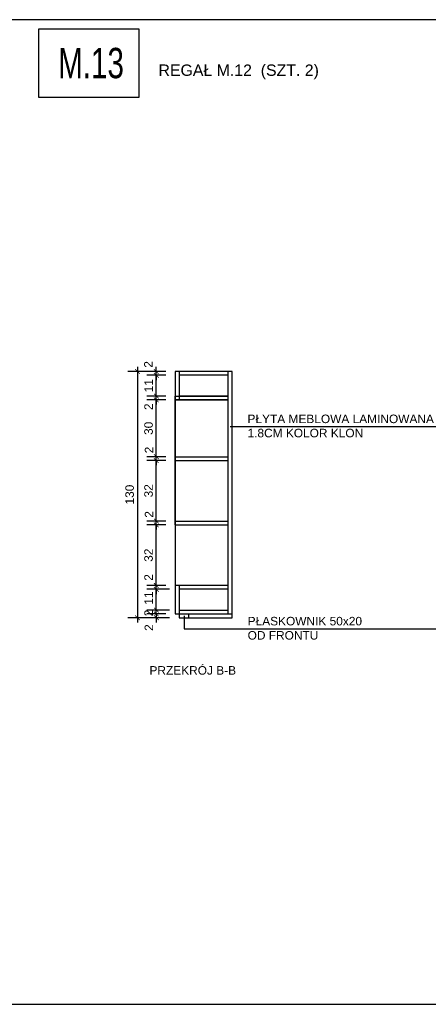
# Model space of a CAD drawing. Header units: millimetres. Extents: x 167273 to 188273, y -125105 to -88145.
# Tile 64 of 210: x 179300 to 179515, y -124317 to -123797. Entities that reach past the tile are written whole.
import ezdxf

# ---------------------------------------------------------------- set-up
doc = ezdxf.new("R2010")
doc.units = ezdxf.units.MM
doc.header["$PDMODE"] = 35
doc.header["$PDSIZE"] = 5
for name, color, linetype in [('!_zakres_wyposażenie', 80, 'Continuous'), ('a-op_text', 9, 'Continuous'), ('a-wymiary', 9, 'Continuous'), ('b-cienka', 9, 'Continuous'), ('b-sciany', 2, 'Continuous'), ('b-widokowa', 7, 'Continuous'), ('CIENKIE', 9, 'Continuous'), ('WYMIAR_PODST', 161, 'Continuous')]:
    doc.layers.add(name, color=color, linetype=linetype)
doc.styles.add('PPAB_25', font='ARIAL.TTF', dxfattribs={"height": 4.5})
doc.styles.add('PPAB_50', font='romans.shx', dxfattribs={"width": 0.7, "height": 8})
doc.dimstyles.new('PPAB_25', dxfattribs={"dimscale": 0, "dimtxt": 4.5, "dimasz": 2.5, "dimexe": 5, "dimexo": 5, "dimgap": 1.8, "dimtad": 1, "dimdec": 0, "dimrnd": 0.5, "dimzin": 0, "dimdsep": 46, "dimtxsty": 'PPAB_25', "dimblk": 'ARCHTICK', "dimcen": 0.09, "dimdle": 2.5, "dimclrd": 9, "dimclre": 9, "dimclrt": 161, "dimadec": 0, "dimazin": 0, "dimtfac": 1, "dimtdec": 0, "dimtofl": 0, "dimtmove": 2, "dimatfit": 3, "dimldrblk": 'ARCHTICK', "dimfxl": 0, "dimtolj": 1, "dimtzin": 0, "dimarcsym": 0})

# ---------------------------------------------------------------- blocks, each defined once
blk = doc.blocks.new('_ArchTick')
at = {"layer": 'WYMIAR_PODST', "color": 0, "const_width": 0.15}
blk.add_lwpolyline([(-0.5, -0.5), (0.5, 0.5)], dxfattribs=at)
blk = doc.blocks.new('*D664')
at = {"layer": 'a-wymiary', "color": 9, "lineweight": -2}
for p, q in [((179376.77, -124111.21), (179366.77, -124111.21)), ((179378.77, -124113.21), (179366.77, -124113.21)), ((179371.77, -124111.21), (179371.77, -124108.71)), ((179371.77, -124113.21), (179371.77, -124115.71))]:
    blk.add_line(p, q, dxfattribs=at)
at = {"layer": 'Defpoints', "color": 0}
for p in [(179371.77, -124111.21), (179381.77, -124111.21), (179383.77, -124113.21)]:
    blk.add_point(p, dxfattribs=at)
at = {"layer": 'a-wymiary', "color": 9, "lineweight": -2, "xscale": 2.5, "yscale": 2.5, "zscale": 2.5}
for p, rotation in [((179371.77, -124111.21), 270), ((179371.77, -124113.21), 90)]:
    blk.add_blockref('_ArchTick', p, dxfattribs=dict(at, rotation=rotation))
at = {"layer": 'a-wymiary', "color": 161, "insert": (179367.83, -124118.44), "char_height": 4.5, "attachment_point": 5, "rotation": 90, "style": 'PPAB_25'}
blk.add_mtext('\\A1;2', dxfattribs=at)
blk = doc.blocks.new('*D665')
at = {"layer": 'a-wymiary', "color": 9, "lineweight": -2}
for p, q in [((179371.77, -124109.21), (179371.77, -124106.71)), ((179378.77, -124109.21), (179366.77, -124109.21)), ((179376.77, -124111.21), (179366.77, -124111.21)), ((179371.77, -124111.21), (179371.77, -124113.71))]:
    blk.add_line(p, q, dxfattribs=at)
at = {"layer": 'Defpoints', "color": 0}
for p in [(179371.77, -124109.21), (179381.77, -124111.21), (179383.77, -124109.21)]:
    blk.add_point(p, dxfattribs=at)
at = {"layer": 'a-wymiary', "color": 9, "lineweight": -2, "xscale": 2.5, "yscale": 2.5, "zscale": 2.5}
for p, rotation in [((179371.77, -124109.21), 270), ((179371.77, -124111.21), 90)]:
    blk.add_blockref('_ArchTick', p, dxfattribs=dict(at, rotation=rotation))
at = {"layer": 'a-wymiary', "color": 161, "insert": (179367.68, -124110.73), "char_height": 4.5, "attachment_point": 5, "rotation": 90, "style": 'PPAB_25'}
blk.add_mtext('\\A1;2', dxfattribs=at)
blk = doc.blocks.new('*D666')
at = {"layer": 'a-wymiary', "color": 9, "lineweight": -2}
for p, q in [((179371.77, -124111.71), (179371.77, -124095.71)), ((179378.77, -124098.21), (179366.77, -124098.21)), ((179378.77, -124109.21), (179366.77, -124109.21))]:
    blk.add_line(p, q, dxfattribs=at)
at = {"layer": 'Defpoints', "color": 0}
for p in [(179371.77, -124098.21), (179383.77, -124098.21), (179383.77, -124109.21)]:
    blk.add_point(p, dxfattribs=at)
at = {"layer": 'a-wymiary', "color": 9, "lineweight": -2, "xscale": 2.5, "yscale": 2.5, "zscale": 2.5}
for p, rotation in [((179371.77, -124098.21), 90), ((179371.77, -124109.21), 270)]:
    blk.add_blockref('_ArchTick', p, dxfattribs=dict(at, rotation=rotation))
at = {"layer": 'a-wymiary', "color": 161, "insert": (179367.72, -124102.87), "char_height": 4.5, "attachment_point": 5, "rotation": 90, "style": 'PPAB_25'}
blk.add_mtext('\\A1;11', dxfattribs=at)
blk = doc.blocks.new('*D667')
at = {"layer": 'a-wymiary', "color": 9, "lineweight": -2}
for p, q in [((179376.77, -124096.21), (179366.77, -124096.21)), ((179371.77, -124096.21), (179371.77, -124093.71)), ((179378.77, -124098.21), (179366.77, -124098.21)), ((179371.77, -124098.21), (179371.77, -124100.71))]:
    blk.add_line(p, q, dxfattribs=at)
at = {"layer": 'Defpoints', "color": 0}
for p in [(179371.77, -124096.21), (179381.77, -124096.21), (179383.77, -124098.21)]:
    blk.add_point(p, dxfattribs=at)
at = {"layer": 'a-wymiary', "color": 9, "lineweight": -2, "xscale": 2.5, "yscale": 2.5, "zscale": 2.5}
for p, rotation in [((179371.77, -124096.21), 270), ((179371.77, -124098.21), 90)]:
    blk.add_blockref('_ArchTick', p, dxfattribs=dict(at, rotation=rotation))
at = {"layer": 'a-wymiary', "color": 161, "insert": (179367.68, -124091.95), "char_height": 4.5, "attachment_point": 5, "rotation": 90, "style": 'PPAB_25'}
blk.add_mtext('\\A1;2', dxfattribs=at)
blk = doc.blocks.new('*D668')
at = {"layer": 'a-wymiary', "color": 9, "lineweight": -2}
for p, q in [((179376.77, -124064.21), (179366.77, -124064.21)), ((179371.77, -124098.71), (179371.77, -124061.71)), ((179376.77, -124096.21), (179366.77, -124096.21))]:
    blk.add_line(p, q, dxfattribs=at)
at = {"layer": 'Defpoints', "color": 0}
for p in [(179371.77, -124064.21), (179381.77, -124064.21), (179381.77, -124096.21)]:
    blk.add_point(p, dxfattribs=at)
at = {"layer": 'a-wymiary', "color": 9, "lineweight": -2, "xscale": 2.5, "yscale": 2.5, "zscale": 2.5}
for p, rotation in [((179371.77, -124064.21), 90), ((179371.77, -124096.21), 270)]:
    blk.add_blockref('_ArchTick', p, dxfattribs=dict(at, rotation=rotation))
at = {"layer": 'a-wymiary', "color": 161, "insert": (179367.68, -124080.21), "char_height": 4.5, "attachment_point": 5, "rotation": 90, "style": 'PPAB_25'}
blk.add_mtext('\\A1;32', dxfattribs=at)
blk = doc.blocks.new('*D669')
at = {"layer": 'a-wymiary', "color": 9, "lineweight": -2}
for p, q in [((179371.77, -124062.21), (179371.77, -124059.71)), ((179376.77, -124062.21), (179366.77, -124062.21)), ((179376.77, -124064.21), (179366.77, -124064.21)), ((179371.77, -124064.21), (179371.77, -124066.71))]:
    blk.add_line(p, q, dxfattribs=at)
at = {"layer": 'Defpoints', "color": 0}
for p in [(179371.77, -124062.21), (179381.77, -124062.21), (179381.77, -124064.21)]:
    blk.add_point(p, dxfattribs=at)
at = {"layer": 'a-wymiary', "color": 9, "lineweight": -2, "xscale": 2.5, "yscale": 2.5, "zscale": 2.5}
for p, rotation in [((179371.77, -124062.21), 270), ((179371.77, -124064.21), 90)]:
    blk.add_blockref('_ArchTick', p, dxfattribs=dict(at, rotation=rotation))
at = {"layer": 'a-wymiary', "color": 161, "insert": (179367.92, -124058.66), "char_height": 4.5, "attachment_point": 5, "rotation": 90, "style": 'PPAB_25'}
blk.add_mtext('\\A1;2', dxfattribs=at)
blk = doc.blocks.new('*D670')
at = {"layer": 'a-wymiary', "color": 9, "lineweight": -2}
for p, q in [((179376.77, -124030.21), (179366.77, -124030.21)), ((179371.77, -124064.71), (179371.77, -124027.71)), ((179376.77, -124062.21), (179366.77, -124062.21))]:
    blk.add_line(p, q, dxfattribs=at)
at = {"layer": 'Defpoints', "color": 0}
for p in [(179371.77, -124030.21), (179381.77, -124030.21), (179381.77, -124062.21)]:
    blk.add_point(p, dxfattribs=at)
at = {"layer": 'a-wymiary', "color": 9, "lineweight": -2, "xscale": 2.5, "yscale": 2.5, "zscale": 2.5}
for p, rotation in [((179371.77, -124030.21), 90), ((179371.77, -124062.21), 270)]:
    blk.add_blockref('_ArchTick', p, dxfattribs=dict(at, rotation=rotation))
at = {"layer": 'a-wymiary', "color": 161, "insert": (179367.68, -124046.21), "char_height": 4.5, "attachment_point": 5, "rotation": 90, "style": 'PPAB_25'}
blk.add_mtext('\\A1;32', dxfattribs=at)
blk = doc.blocks.new('*D671')
at = {"layer": 'a-wymiary', "color": 9, "lineweight": -2}
for p, q in [((179376.77, -123998.21), (179366.77, -123998.21)), ((179371.77, -124030.71), (179371.77, -123995.71)), ((179376.77, -124028.21), (179366.77, -124028.21))]:
    blk.add_line(p, q, dxfattribs=at)
at = {"layer": 'Defpoints', "color": 0}
for p in [(179371.77, -123998.21), (179381.77, -123998.21), (179381.77, -124028.21)]:
    blk.add_point(p, dxfattribs=at)
at = {"layer": 'a-wymiary', "color": 9, "lineweight": -2, "xscale": 2.5, "yscale": 2.5, "zscale": 2.5}
for p, rotation in [((179371.77, -123998.21), 90), ((179371.77, -124028.21), 270)]:
    blk.add_blockref('_ArchTick', p, dxfattribs=dict(at, rotation=rotation))
at = {"layer": 'a-wymiary', "color": 161, "insert": (179367.68, -124013.21), "char_height": 4.5, "attachment_point": 5, "rotation": 90, "style": 'PPAB_25'}
blk.add_mtext('\\A1;30', dxfattribs=at)
blk = doc.blocks.new('*D672')
at = {"layer": 'a-wymiary', "color": 9, "lineweight": -2}
for p, q in [((179376.77, -124030.21), (179366.77, -124030.21)), ((179371.77, -124064.71), (179371.77, -124027.71)), ((179376.77, -124062.21), (179366.77, -124062.21))]:
    blk.add_line(p, q, dxfattribs=at)
at = {"layer": 'Defpoints', "color": 0}
for p in [(179371.77, -124030.21), (179381.77, -124030.21), (179381.77, -124062.21)]:
    blk.add_point(p, dxfattribs=at)
at = {"layer": 'a-wymiary', "color": 9, "lineweight": -2, "xscale": 2.5, "yscale": 2.5, "zscale": 2.5}
for p, rotation in [((179371.77, -124030.21), 90), ((179371.77, -124062.21), 270)]:
    blk.add_blockref('_ArchTick', p, dxfattribs=dict(at, rotation=rotation))
at = {"layer": 'a-wymiary', "color": 161, "insert": (179367.68, -124046.21), "char_height": 4.5, "attachment_point": 5, "rotation": 90, "style": 'PPAB_25'}
blk.add_mtext('\\A1;32', dxfattribs=at)
blk = doc.blocks.new('*D673')
at = {"layer": 'a-wymiary', "color": 9, "lineweight": -2}
for p, q in [((179376.77, -123998.21), (179366.77, -123998.21)), ((179371.77, -124030.71), (179371.77, -123995.71)), ((179376.77, -124028.21), (179366.77, -124028.21))]:
    blk.add_line(p, q, dxfattribs=at)
at = {"layer": 'Defpoints', "color": 0}
for p in [(179371.77, -123998.21), (179381.77, -123998.21), (179381.77, -124028.21)]:
    blk.add_point(p, dxfattribs=at)
at = {"layer": 'a-wymiary', "color": 9, "lineweight": -2, "xscale": 2.5, "yscale": 2.5, "zscale": 2.5}
for p, rotation in [((179371.77, -123998.21), 90), ((179371.77, -124028.21), 270)]:
    blk.add_blockref('_ArchTick', p, dxfattribs=dict(at, rotation=rotation))
at = {"layer": 'a-wymiary', "color": 161, "insert": (179367.68, -124013.21), "char_height": 4.5, "attachment_point": 5, "rotation": 90, "style": 'PPAB_25'}
blk.add_mtext('\\A1;30', dxfattribs=at)
blk = doc.blocks.new('*D674')
at = {"layer": 'a-wymiary', "color": 9, "lineweight": -2}
for p, q in [((179371.77, -123996.21), (179371.77, -123993.71)), ((179376.77, -123996.21), (179366.77, -123996.21)), ((179376.77, -123998.21), (179366.77, -123998.21)), ((179371.77, -123998.21), (179371.77, -124000.71))]:
    blk.add_line(p, q, dxfattribs=at)
at = {"layer": 'Defpoints', "color": 0}
for p in [(179371.77, -123996.21), (179381.77, -123996.21), (179381.77, -123998.21)]:
    blk.add_point(p, dxfattribs=at)
at = {"layer": 'a-wymiary', "color": 9, "lineweight": -2, "xscale": 2.5, "yscale": 2.5, "zscale": 2.5}
for p, rotation in [((179371.77, -123996.21), 270), ((179371.77, -123998.21), 90)]:
    blk.add_blockref('_ArchTick', p, dxfattribs=dict(at, rotation=rotation))
at = {"layer": 'a-wymiary', "color": 161, "insert": (179367.68, -124001.82), "char_height": 4.5, "attachment_point": 5, "rotation": 90, "style": 'PPAB_25'}
blk.add_mtext('\\A1;2', dxfattribs=at)
blk = doc.blocks.new('*D675')
at = {"layer": 'a-wymiary', "color": 9, "lineweight": -2}
for p, q in [((179371.77, -123998.71), (179371.77, -123982.71)), ((179376.77, -123985.21), (179366.77, -123985.21)), ((179376.77, -123996.21), (179366.77, -123996.21))]:
    blk.add_line(p, q, dxfattribs=at)
at = {"layer": 'Defpoints', "color": 0}
for p in [(179371.77, -123985.21), (179381.77, -123985.21), (179381.77, -123996.21)]:
    blk.add_point(p, dxfattribs=at)
at = {"layer": 'a-wymiary', "color": 9, "lineweight": -2, "xscale": 2.5, "yscale": 2.5, "zscale": 2.5}
for p, rotation in [((179371.77, -123985.21), 90), ((179371.77, -123996.21), 270)]:
    blk.add_blockref('_ArchTick', p, dxfattribs=dict(at, rotation=rotation))
at = {"layer": 'a-wymiary', "color": 161, "insert": (179367.72, -123990.71), "char_height": 4.5, "attachment_point": 5, "rotation": 90, "style": 'PPAB_25'}
blk.add_mtext('\\A1;11', dxfattribs=at)
blk = doc.blocks.new('*D676')
at = {"layer": 'a-wymiary', "color": 9, "lineweight": -2}
for p, q in [((179376.77, -123983.21), (179366.77, -123983.21)), ((179371.77, -123983.21), (179371.77, -123980.71)), ((179376.77, -123985.21), (179366.77, -123985.21)), ((179371.77, -123985.21), (179371.77, -123987.71))]:
    blk.add_line(p, q, dxfattribs=at)
at = {"layer": 'Defpoints', "color": 0}
for p in [(179371.77, -123983.21), (179381.77, -123983.21), (179381.77, -123985.21)]:
    blk.add_point(p, dxfattribs=at)
at = {"layer": 'a-wymiary', "color": 9, "lineweight": -2, "xscale": 2.5, "yscale": 2.5, "zscale": 2.5}
for p, rotation in [((179371.77, -123983.21), 270), ((179371.77, -123985.21), 90)]:
    blk.add_blockref('_ArchTick', p, dxfattribs=dict(at, rotation=rotation))
at = {"layer": 'a-wymiary', "color": 161, "insert": (179367.56, -123979.44), "char_height": 4.5, "attachment_point": 5, "rotation": 90, "style": 'PPAB_25'}
blk.add_mtext('\\A1;2', dxfattribs=at)
blk = doc.blocks.new('*D677')
at = {"layer": 'a-wymiary', "color": 9, "lineweight": -2}
for p, q in [((179376.77, -124028.21), (179366.77, -124028.21)), ((179376.77, -124030.21), (179366.77, -124030.21)), ((179371.77, -124028.21), (179371.77, -124025.71)), ((179371.77, -124030.21), (179371.77, -124032.71))]:
    blk.add_line(p, q, dxfattribs=at)
at = {"layer": 'Defpoints', "color": 0}
for p in [(179371.77, -124028.21), (179381.77, -124028.21), (179381.77, -124030.21)]:
    blk.add_point(p, dxfattribs=at)
at = {"layer": 'a-wymiary', "color": 9, "lineweight": -2, "xscale": 2.5, "yscale": 2.5, "zscale": 2.5}
for p, rotation in [((179371.77, -124028.21), 270), ((179371.77, -124030.21), 90)]:
    blk.add_blockref('_ArchTick', p, dxfattribs=dict(at, rotation=rotation))
at = {"layer": 'a-wymiary', "color": 161, "insert": (179367.92, -124024.66), "char_height": 4.5, "attachment_point": 5, "rotation": 90, "style": 'PPAB_25'}
blk.add_mtext('\\A1;2', dxfattribs=at)
blk = doc.blocks.new('*D678')
at = {"layer": 'a-wymiary', "color": 9, "lineweight": -2}
for p, q in [((179371.77, -124062.21), (179371.77, -124059.71)), ((179376.77, -124062.21), (179366.77, -124062.21)), ((179376.77, -124064.21), (179366.77, -124064.21)), ((179371.77, -124064.21), (179371.77, -124066.71))]:
    blk.add_line(p, q, dxfattribs=at)
at = {"layer": 'Defpoints', "color": 0}
for p in [(179371.77, -124062.21), (179381.77, -124062.21), (179381.77, -124064.21)]:
    blk.add_point(p, dxfattribs=at)
at = {"layer": 'a-wymiary', "color": 9, "lineweight": -2, "xscale": 2.5, "yscale": 2.5, "zscale": 2.5}
for p, rotation in [((179371.77, -124062.21), 270), ((179371.77, -124064.21), 90)]:
    blk.add_blockref('_ArchTick', p, dxfattribs=dict(at, rotation=rotation))
at = {"layer": 'a-wymiary', "color": 161, "insert": (179367.92, -124058.66), "char_height": 4.5, "attachment_point": 5, "rotation": 90, "style": 'PPAB_25'}
blk.add_mtext('\\A1;2', dxfattribs=at)
blk = doc.blocks.new('*D679')
at = {"layer": 'a-wymiary', "color": 9, "lineweight": -2}
for p, q in [((179376.77, -124028.21), (179366.77, -124028.21)), ((179376.77, -124030.21), (179366.77, -124030.21)), ((179371.77, -124028.21), (179371.77, -124025.71)), ((179371.77, -124030.21), (179371.77, -124032.71))]:
    blk.add_line(p, q, dxfattribs=at)
at = {"layer": 'Defpoints', "color": 0}
for p in [(179371.77, -124028.21), (179381.77, -124028.21), (179381.77, -124030.21)]:
    blk.add_point(p, dxfattribs=at)
at = {"layer": 'a-wymiary', "color": 9, "lineweight": -2, "xscale": 2.5, "yscale": 2.5, "zscale": 2.5}
for p, rotation in [((179371.77, -124028.21), 270), ((179371.77, -124030.21), 90)]:
    blk.add_blockref('_ArchTick', p, dxfattribs=dict(at, rotation=rotation))
at = {"layer": 'a-wymiary', "color": 161, "insert": (179367.92, -124024.66), "char_height": 4.5, "attachment_point": 5, "rotation": 90, "style": 'PPAB_25'}
blk.add_mtext('\\A1;2', dxfattribs=at)
blk = doc.blocks.new('*D680')
at = {"layer": 'a-wymiary', "color": 9, "lineweight": -2}
for p, q in [((179366.77, -123983.21), (179356.77, -123983.21)), ((179361.77, -123980.71), (179361.77, -124115.71)), ((179366.77, -124113.21), (179356.77, -124113.21))]:
    blk.add_line(p, q, dxfattribs=at)
at = {"layer": 'Defpoints', "color": 0}
for p in [(179371.77, -123983.21), (179361.77, -124113.21), (179371.77, -124113.21)]:
    blk.add_point(p, dxfattribs=at)
at = {"layer": 'a-wymiary', "color": 9, "lineweight": -2, "xscale": 2.5, "yscale": 2.5, "zscale": 2.5}
for p, rotation in [((179361.77, -123983.21), 90), ((179361.77, -124113.21), 270)]:
    blk.add_blockref('_ArchTick', p, dxfattribs=dict(at, rotation=rotation))
at = {"layer": 'a-wymiary', "color": 161, "insert": (179357.68, -124048.21), "char_height": 4.5, "attachment_point": 5, "rotation": 90, "style": 'PPAB_25'}
blk.add_mtext('\\A1;130', dxfattribs=at)

msp = doc.modelspace()

# ---------------------------------------------------------------- linework, layer by layer
at = {"layer": '!_zakres_wyposażenie', "ltscale": 0.5}
msp.add_lwpolyline([(179309.56, -123838.42), (179362.62, -123838.42), (179362.62, -123802.42), (179309.56, -123802.42)], close=True, dxfattribs=at)
at = {"layer": 'b-cienka'}
msp.add_lwpolyline([(179289.56, -124317.38), (179863.93, -124317.38), (179863.93, -123797.42), (179289.56, -123797.42)], close=True, dxfattribs=at)
at = {"layer": 'b-sciany', "ltscale": 100}
for p, q in [((179411.77, -123983.21), (179381.77, -123983.21)), ((179381.77, -123983.21), (179381.77, -123998.21)), ((179383.77, -123983.21), (179383.77, -123998.21)), ((179409.77, -124111.21), (179409.77, -123983.21)), ((179411.77, -124113.21), (179411.77, -123983.21)), ((179409.77, -123985.21), (179383.77, -123985.21)), ((179381.77, -123996.21), (179409.77, -123996.21)), ((179381.77, -123996.21), (179381.77, -123998.21)), ((179409.77, -123998.21), (179381.77, -123998.21)), ((179409.77, -123998.21), (179381.77, -123998.21)), ((179381.77, -123998.21), (179409.77, -123998.21)), ((179409.77, -123996.21), (179383.77, -123996.21)), ((179381.77, -124028.21), (179409.77, -124028.21)), ((179381.77, -124028.21), (179409.77, -124028.21)), ((179381.77, -124028.21), (179381.77, -124030.21)), ((179381.77, -124028.21), (179381.77, -124030.21)), ((179381.77, -124030.21), (179409.77, -124030.21)), ((179381.77, -124030.21), (179409.77, -124030.21)), ((179381.77, -124062.21), (179409.77, -124062.21)), ((179381.77, -124062.21), (179409.77, -124062.21)), ((179381.77, -124062.21), (179381.77, -124064.21)), ((179381.77, -124062.21), (179381.77, -124064.21)), ((179381.77, -124064.21), (179409.77, -124064.21)), ((179381.77, -124064.21), (179409.77, -124064.21)), ((179409.77, -124096.21), (179381.77, -124096.21)), ((179381.77, -124096.21), (179381.77, -124111.21)), ((179383.77, -124096.21), (179383.77, -124111.21)), ((179409.77, -124098.21), (179383.77, -124098.21)), ((179381.77, -124111.21), (179411.77, -124111.21)), ((179383.77, -124109.21), (179409.77, -124109.21)), ((179383.77, -124111.21), (179383.77, -124113.21)), ((179383.77, -124113.21), (179411.77, -124113.21)), ((179388.77, -124111.21), (179388.77, -124113.21))]:
    msp.add_line(p, q, dxfattribs=at)
at = {"layer": 'b-widokowa', "ltscale": 100}
for p, q in [((179381.77, -124064.21), (179381.77, -123996.21)), ((179381.77, -123998.21), (179381.77, -124028.21)), ((179381.77, -123998.21), (179381.77, -124028.21)), ((179381.77, -124030.21), (179381.77, -124062.21)), ((179381.77, -124030.21), (179381.77, -124062.21)), ((179381.77, -124064.21), (179381.77, -124096.21))]:
    msp.add_line(p, q, dxfattribs=at)
at = {"layer": 'CIENKIE', "ltscale": 100}
for p, q in [((179410.77, -124012.21), (179555.34, -124012.21)), ((179386.49, -124112.17), (179386.49, -124119.03)), ((179386.49, -124119.03), (179554.03, -124119.03))]:
    msp.add_line(p, q, dxfattribs=at)

# ---------------------------------------------------------------- texts
at = {"layer": '!_zakres_wyposażenie', "ltscale": 0.5, "insert": (179337.25, -123820.42), "char_height": 16, "width": 40, "attachment_point": 5, "style": 'PPAB_50'}
msp.add_mtext('{\\fArial|b0|i0|c238|p34;M.13}', dxfattribs=at)
at = {"layer": 'a-op_text', "width": 1468.5945, "attachment_point": 1, "style": 'PPAB_25'}
for s, insert, char_height in [('REGAŁ {\\fArial|b0|i0|c238|p34;M.12 } (SZT. {\\fArial|b0|i0|c238|p34;2})', (179372.91, -123821.08), 6), ('P{\\fArial|b0|i0|c238|p34;Ł}YTA MEBLOWA LAMINOWANA \\P1.8CM KOLOR KLON', (179419.96, -124005.96), 4.5), ('P{\\fArial|b0|i0|c238|p34;Ł}ASKOWNIK 50x20\\POD FRONTU', (179420.03, -124112.78), 4.5), ('PRZEKRÓJ B-B', (179368.15, -124138.8), 4.5)]:
    msp.add_mtext(s, dxfattribs=dict(at, insert=insert, char_height=char_height))

# ---------------------------------------------------------------- dimensions: what is measured, and where the dimension line sits
at = {"layer": 'a-wymiary', "ltscale": 100}
for base, p1, p2, picture, middle in [((179371.77, -123983.21), (179381.77, -123985.21), (179381.77, -123983.21), '*D676', (179367.56, -123979.44)), ((179371.77, -123996.21), (179381.77, -123998.21), (179381.77, -123996.21), '*D674', (179367.68, -124001.82)), ((179371.77, -124028.21), (179381.77, -124030.21), (179381.77, -124028.21), '*D677', (179367.92, -124024.66)), ((179371.77, -124028.21), (179381.77, -124030.21), (179381.77, -124028.21), '*D679', (179367.92, -124024.66)), ((179371.77, -124062.21), (179381.77, -124064.21), (179381.77, -124062.21), '*D669', (179367.92, -124058.66)), ((179371.77, -124062.21), (179381.77, -124064.21), (179381.77, -124062.21), '*D678', (179367.92, -124058.66)), ((179371.77, -124096.21), (179383.77, -124098.21), (179381.77, -124096.21), '*D667', (179367.68, -124091.95)), ((179371.77, -124098.21), (179383.77, -124109.21), (179383.77, -124098.21), '*D666', (179367.72, -124102.87)), ((179371.77, -124109.21), (179381.77, -124111.21), (179383.77, -124109.21), '*D665', (179367.68, -124110.73)), ((179371.77, -124111.21), (179383.77, -124113.21), (179381.77, -124111.21), '*D664', (179367.83, -124118.44))]:
    dim = msp.add_linear_dim(base=base, p1=p1, p2=p2, angle=270, dimstyle='PPAB_25', override={"dimscale": 1}, dxfattribs=at)
    dim.commit()
    dim.dimension.update_dxf_attribs({"geometry": picture, "text_midpoint": middle, "dimtype": 160})
for base, p1, p2, angle, picture, middle in [((179361.77, -124113.21), (179371.77, -123983.21), (179371.77, -124113.21), 90, '*D680', (179357.68, -124048.21)), ((179371.77, -123985.21), (179381.77, -123996.21), (179381.77, -123985.21), 270, '*D675', (179367.72, -123990.71)), ((179371.77, -123998.21), (179381.77, -124028.21), (179381.77, -123998.21), 270, '*D671', (179367.68, -124013.21)), ((179371.77, -123998.21), (179381.77, -124028.21), (179381.77, -123998.21), 270, '*D673', (179367.68, -124013.21)), ((179371.77, -124030.21), (179381.77, -124062.21), (179381.77, -124030.21), 270, '*D670', (179367.68, -124046.21)), ((179371.77, -124030.21), (179381.77, -124062.21), (179381.77, -124030.21), 270, '*D672', (179367.68, -124046.21)), ((179371.77, -124064.21), (179381.77, -124096.21), (179381.77, -124064.21), 270, '*D668', (179367.68, -124080.21))]:
    dim = msp.add_linear_dim(base=base, p1=p1, p2=p2, angle=angle, dimstyle='PPAB_25', override={"dimscale": 1}, dxfattribs=at)
    dim.commit()
    dim.dimension.update_dxf_attribs({"geometry": picture, "text_midpoint": middle})

doc.saveas('drawing.dxf')
